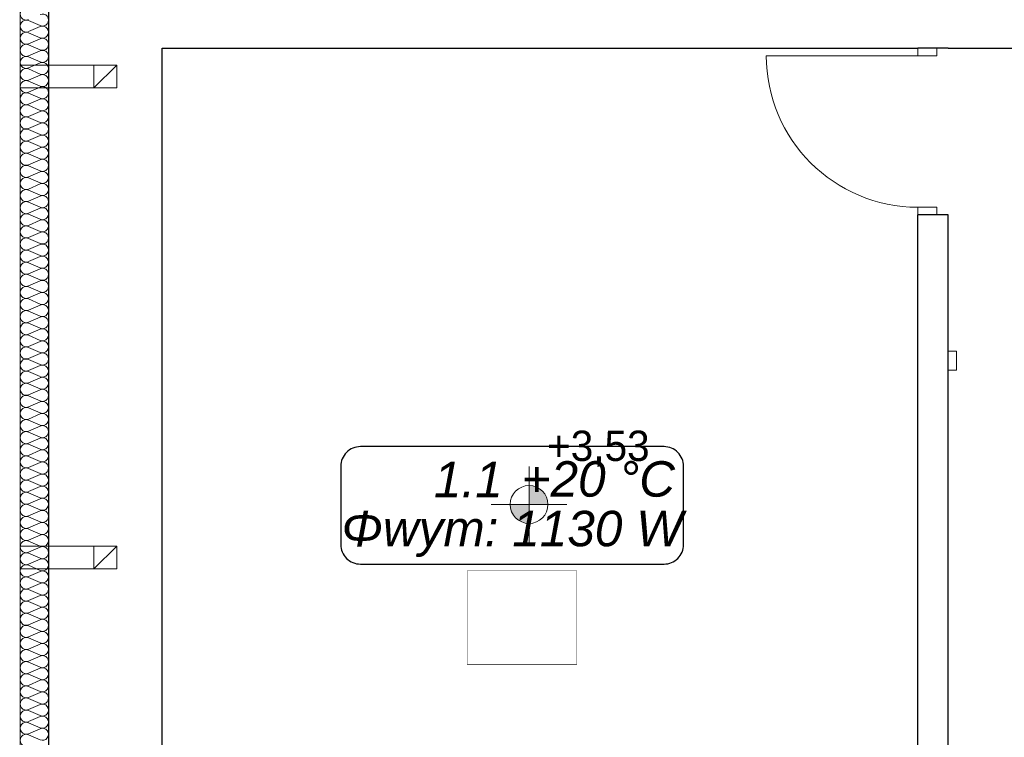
# Model space of a CAD drawing. Header units: inches. Extents: x -515158 to -470211, y -1887 to 84268.
# Tile 89 of 102: x -490165 to -484966, y 68878 to 72667. Entities that reach past the tile are written whole.
import ezdxf
from ezdxf.lldxf.tags import DXFTag

# ---------------------------------------------------------------- set-up
doc = ezdxf.new("R2010")
doc.units = ezdxf.units.IN
doc.header["$MEASUREMENT"] = 0
doc.set_wipeout_variables(frame=1)
for name, color, linetype, lineweight in [('#podkład', 252, 'Continuous', 9), ('Arch ocieplenie_Nr_Pióra__44', 252, 'Continuous', 9), ('Arch wykończenie_Nr_Pióra__3', 252, 'Continuous', 18), ('INWENT OPISY_Nr_Pióra__21', 252, 'Continuous', 9), ('INWENT RZĘDNE_Nr_Pióra__21', 252, 'Continuous', 9), ('INWENT. DRZWI_Nr_Pióra__5', 252, 'Continuous', 13), ('INWENT.ŚCIANY_Nr_Pióra__1', 252, 'Continuous', 25), ('Istniejące kominy_Nr_Pióra__21', 252, 'Continuous', 9)]:
    doc.layers.add(name, color=color, linetype=linetype, lineweight=lineweight)
for name, color, linetype in [('Arch ocieplenie', 252, 'Continuous'), ('INWENT RZĘDNE', 252, 'Continuous'), ('IS_Text_Konstrukcji', 7, 'Continuous')]:
    doc.layers.add(name, color=color, linetype=linetype)
doc.styles.add('GENERATED_STYLE_3', font='txt')
doc.styles.add('GENERATED_STYLE_4', font='txt')
tags = doc.linetypes.add('SOLID', pattern=[10, 10, 0]).pattern_tags.tags
tags[6:7] = [DXFTag(74, 4), DXFTag(75, 0), DXFTag(340, '0'), DXFTag(46, 0.0), DXFTag(50, 0.0), DXFTag(44, 0.0), DXFTag(45, 0.0)]
tags[4:5] = [DXFTag(74, 4), DXFTag(75, 0), DXFTag(340, '0'), DXFTag(46, 0.0), DXFTag(50, 0.0), DXFTag(44, 0.0), DXFTag(45, 0.0)]

# ---------------------------------------------------------------- blocks, each defined once
blk = doc.blocks.new('Koty wysokościowe_47', base_point=(-486411, 71308))
at = {"layer": 'INWENT RZĘDNE_Nr_Pióra__21', "linetype": 'Continuous'}
for points in [[(-486411, 71308), (-486311, 71308), (-486318.6, 71346.3), (-486340.3, 71378.7), (-486372.8, 71400.4), (-486411, 71408)], [(-486411, 71308), (-486511, 71308), (-486503.4, 71269.7), (-486481.7, 71237.3), (-486449.3, 71215.6), (-486411, 71208)]]:
    blk.add_hatch(color=256, dxfattribs=at).paths.add_polyline_path(points, flags=0)
for p, q in [((-486411, 71108), (-486411, 71508)), ((-486611, 71308), (-486211, 71308))]:
    blk.add_line(p, q, dxfattribs=at)
blk.add_circle((-486411, 71308), 100, dxfattribs=at)
at = {"layer": 'INWENT RZĘDNE_Nr_Pióra__21', "insert": (-486315.7, 71508), "char_height": 160, "attachment_point": 7, "style": 'GENERATED_STYLE_3'}
blk.add_mtext('{+3,53}', dxfattribs=at)
blk = doc.blocks.new('Izolacja cieplna 14_211', base_point=(-488948.3, 67857.6))
at = {"layer": 'Arch ocieplenie_Nr_Pióra__44', "linetype": 'Continuous'}
for p, q in [((-488993, 73836.4), (-489053.6, 73863)), ((-489053.6, 73804.4), (-488993, 73831)), ((-488993, 73772.5), (-489053.6, 73799.1)), ((-489053.6, 73740.5), (-488993, 73767.1)), ((-488993, 73708.6), (-489053.6, 73735.2)), ((-489053.6, 73676.6), (-488993, 73703.2)), ((-488993, 73644.7), (-489053.6, 73671.2)), ((-489053.6, 73612.7), (-488993, 73639.3)), ((-488993, 73580.7), (-489053.6, 73607.3)), ((-489053.6, 73548.8), (-488993, 73575.4)), ((-488993, 73516.8), (-489053.6, 73543.4)), ((-489053.6, 73484.9), (-488993, 73511.5)), ((-488993, 73452.9), (-489053.6, 73479.5)), ((-489053.6, 73421), (-488993, 73447.5)), ((-488993, 73389), (-489053.6, 73415.6)), ((-489053.6, 73357), (-488993, 73383.6)), ((-488993, 73325.1), (-489053.6, 73351.7)), ((-489053.6, 73293.1), (-488993, 73319.7)), ((-488993, 73261.2), (-489053.6, 73287.7)), ((-489053.6, 73229.2), (-488993, 73255.8)), ((-488993, 73197.2), (-489053.6, 73223.8)), ((-489053.6, 73165.3), (-488993, 73191.9)), ((-488993, 73133.3), (-489053.6, 73159.9)), ((-489053.6, 73101.4), (-488993, 73128)), ((-488993, 73069.4), (-489053.6, 73096)), ((-489053.6, 73037.5), (-488993, 73064)), ((-488993, 73005.5), (-489053.6, 73032.1)), ((-489053.6, 72973.5), (-488993, 73000.1)), ((-488993, 72941.6), (-489053.6, 72968.2)), ((-489053.6, 72909.6), (-488993, 72936.2)), ((-488993, 72877.7), (-489053.6, 72904.3)), ((-489053.6, 72845.7), (-488993, 72872.3)), ((-488993, 72813.8), (-489053.6, 72840.3)), ((-489053.6, 72781.8), (-488993, 72808.4)), ((-488993, 72749.8), (-489053.6, 72776.4)), ((-489053.6, 72717.9), (-488993, 72744.5)), ((-488993, 72685.9), (-489053.6, 72712.5)), ((-489053.6, 72654), (-488993, 72680.6)), ((-488993, 72622), (-489053.6, 72648.6)), ((-489053.6, 72590.1), (-488993, 72616.6)), ((-488993, 72558.1), (-489053.6, 72584.7)), ((-489053.6, 72526.1), (-488993, 72552.7)), ((-488993, 72494.2), (-489053.6, 72520.8)), ((-489053.6, 72462.2), (-488993, 72488.8)), ((-488993, 72430.3), (-489053.6, 72456.8)), ((-489053.6, 72398.3), (-488993, 72424.9)), ((-488993, 72366.3), (-489053.6, 72392.9)), ((-489053.6, 72334.4), (-488993, 72361)), ((-488993, 72302.4), (-489053.6, 72329)), ((-489053.6, 72270.5), (-488993, 72297.1)), ((-488993, 72238.5), (-489053.6, 72265.1)), ((-489053.6, 72206.6), (-488993, 72233.1)), ((-488993, 72174.6), (-489053.6, 72201.2)), ((-489053.6, 72142.6), (-488993, 72169.2)), ((-488993, 72110.7), (-489053.6, 72137.3)), ((-489053.6, 72078.7), (-488993, 72105.3)), ((-488993, 72046.8), (-489053.6, 72073.4)), ((-489053.6, 72014.8), (-488993, 72041.4)), ((-488993, 71982.9), (-489053.6, 72009.4)), ((-489053.6, 71950.9), (-488993, 71977.5)), ((-488993, 71918.9), (-489053.6, 71945.5)), ((-489053.6, 71887), (-488993, 71913.6)), ((-488993, 71855), (-489053.6, 71881.6)), ((-489053.6, 71823.1), (-488993, 71849.7)), ((-488993, 71791.1), (-489053.6, 71817.7)), ((-489053.6, 71759.2), (-488993, 71785.7)), ((-488993, 71727.2), (-489053.6, 71753.8)), ((-489053.6, 71695.2), (-488993, 71721.8)), ((-488993, 71663.3), (-489053.6, 71689.9)), ((-489053.6, 71631.3), (-488993, 71657.9)), ((-488993, 71599.4), (-489053.6, 71626)), ((-489053.6, 71567.4), (-488993, 71594)), ((-488993, 71535.4), (-489053.6, 71562)), ((-489053.6, 71503.5), (-488993, 71530.1)), ((-488993, 71471.5), (-489053.6, 71498.1)), ((-489053.6, 71439.6), (-488993, 71466.2)), ((-488993, 71407.6), (-489053.6, 71434.2)), ((-489053.6, 71375.7), (-488993, 71402.2)), ((-488993, 71343.7), (-489053.6, 71370.3)), ((-489053.6, 71311.7), (-488993, 71338.3)), ((-488993, 71279.8), (-489053.6, 71306.4)), ((-489053.6, 71247.8), (-488993, 71274.4)), ((-488993, 71215.9), (-489053.6, 71242.5)), ((-489053.6, 71183.9), (-488993, 71210.5)), ((-488993, 71152), (-489053.6, 71178.5)), ((-489053.6, 71120), (-488993, 71146.6)), ((-488993, 71088), (-489053.6, 71114.6)), ((-489053.6, 71056.1), (-488993, 71082.7)), ((-488993, 71024.1), (-489053.6, 71050.7)), ((-489053.6, 70992.2), (-488993, 71018.8)), ((-488993, 70960.2), (-489053.6, 70986.8)), ((-489053.6, 70928.3), (-488993, 70954.8)), ((-488993, 70896.3), (-489053.6, 70922.9)), ((-489053.6, 70864.3), (-488993, 70890.9)), ((-488993, 70832.4), (-489053.6, 70859)), ((-489053.6, 70800.4), (-488993, 70827)), ((-488993, 70768.5), (-489053.6, 70795.1)), ((-489053.6, 70736.5), (-488993, 70763.1)), ((-488993, 70704.5), (-489053.6, 70731.1)), ((-489053.6, 70672.6), (-488993, 70699.2)), ((-488993, 70640.6), (-489053.6, 70667.2)), ((-489053.6, 70608.7), (-488993, 70635.3)), ((-488993, 70576.7), (-489053.6, 70603.3)), ((-489053.6, 70544.8), (-488993, 70571.3)), ((-488993, 70512.8), (-489053.6, 70539.4)), ((-489053.6, 70480.8), (-488993, 70507.4)), ((-488993, 70448.9), (-489053.6, 70475.5)), ((-489053.6, 70416.9), (-488993, 70443.5)), ((-488993, 70385), (-489053.6, 70411.6)), ((-489053.6, 70353), (-488993, 70379.6)), ((-488993, 70321.1), (-489053.6, 70347.6)), ((-489053.6, 70289.1), (-488993, 70315.7)), ((-488993, 70257.1), (-489053.6, 70283.7)), ((-489053.6, 70225.2), (-488993, 70251.8)), ((-488993, 70193.2), (-489053.6, 70219.8)), ((-489053.6, 70161.3), (-488993, 70187.9)), ((-488993, 70129.3), (-489053.6, 70155.9)), ((-489053.6, 70097.4), (-488993, 70123.9)), ((-488993, 70065.4), (-489053.6, 70092))]:
    blk.add_line(p, q, dxfattribs=at)
for centre, start_param, end_param in [((-489066.4, 73897.6), 5.870392, 9.837571), ((-488980.2, 73865.7), 2.7288, 6.695979), ((-489066.4, 73833.7), 5.870392, 9.837571), ((-488980.2, 73801.8), 2.7288, 6.695979), ((-489066.4, 73769.8), 5.870392, 9.837571), ((-489066.4, 73705.9), 5.870392, 9.837571), ((-488980.2, 73737.8), 2.7288, 6.695979), ((-489066.4, 73642), 5.870392, 9.837571), ((-488980.2, 73673.9), 2.7288, 6.695979), ((-488980.2, 73610), 2.7288, 6.695979), ((-489066.4, 73578.1), 5.870392, 9.837571), ((-488980.2, 73546.1), 2.7288, 6.695979), ((-489066.4, 73514.1), 5.870392, 9.837571), ((-488980.2, 73482.2), 2.7288, 6.695979), ((-489066.4, 73450.2), 5.870392, 9.837571), ((-489066.4, 73386.3), 5.870392, 9.837571), ((-488980.2, 73418.3), 2.7288, 6.695979), ((-488980.2, 73354.3), 2.7288, 6.695979), ((-489066.4, 73322.4), 5.870392, 9.837571), ((-488980.2, 73290.4), 2.7288, 6.695979), ((-489066.4, 73258.5), 5.870392, 9.837571), ((-488980.2, 73226.5), 2.7288, 6.695979), ((-489066.4, 73194.6), 5.870392, 9.837571), ((-489066.4, 73130.6), 5.870392, 9.837571), ((-488980.2, 73162.6), 2.7288, 6.695979), ((-489066.4, 73066.7), 5.870392, 9.837571), ((-488980.2, 73098.7), 2.7288, 6.695979), ((-488980.2, 73034.8), 2.7288, 6.695979), ((-489066.4, 73002.8), 5.870392, 9.837571), ((-488980.2, 72970.9), 2.7288, 6.695979), ((-489066.4, 72938.9), 5.870392, 9.837571), ((-489066.4, 72875), 5.870392, 9.837571), ((-488980.2, 72906.9), 2.7288, 6.695979), ((-489066.4, 72811.1), 5.870392, 9.837571), ((-488980.2, 72843), 2.7288, 6.695979), ((-488980.2, 72779.1), 2.7288, 6.695979), ((-489066.4, 72747.2), 5.870392, 9.837571), ((-488980.2, 72715.2), 2.7288, 6.695979), ((-489066.4, 72683.2), 5.870392, 9.837571), ((-488980.2, 72651.3), 2.7288, 6.695979), ((-489066.4, 72619.3), 5.870392, 9.837571), ((-489066.4, 72555.4), 5.870392, 9.837571), ((-488980.2, 72587.4), 2.7288, 6.695979), ((-488980.2, 72523.4), 2.7288, 6.695979), ((-489066.4, 72491.5), 5.870392, 9.837571), ((-488980.2, 72459.5), 2.7288, 6.695979), ((-489066.4, 72427.6), 5.870392, 9.837571), ((-488980.2, 72395.6), 2.7288, 6.695979), ((-489066.4, 72363.7), 5.870392, 9.837571), ((-489066.4, 72299.7), 5.870392, 9.837571), ((-488980.2, 72331.7), 2.7288, 6.695979), ((-489066.4, 72235.8), 5.870392, 9.837571), ((-488980.2, 72267.8), 2.7288, 6.695979), ((-488980.2, 72203.9), 2.7288, 6.695979), ((-489066.4, 72171.9), 5.870392, 9.837571), ((-488980.2, 72140), 2.7288, 6.695979), ((-489066.4, 72108), 5.870392, 9.837571), ((-489066.4, 72044.1), 5.870392, 9.837571), ((-488980.2, 72076), 2.7288, 6.695979), ((-489066.4, 71980.2), 5.870392, 9.837571), ((-488980.2, 72012.1), 2.7288, 6.695979), ((-488980.2, 71948.2), 2.7288, 6.695979), ((-489066.4, 71916.3), 5.870392, 9.837571), ((-488980.2, 71884.3), 2.7288, 6.695979), ((-489066.4, 71852.3), 5.870392, 9.837571), ((-488980.2, 71820.4), 2.7288, 6.695979), ((-489066.4, 71788.4), 5.870392, 9.837571), ((-489066.4, 71724.5), 5.870392, 9.837571), ((-488980.2, 71756.5), 2.7288, 6.695979), ((-489066.4, 71660.6), 5.870392, 9.837571), ((-488980.2, 71692.5), 2.7288, 6.695979), ((-488980.2, 71628.6), 2.7288, 6.695979), ((-489066.4, 71596.7), 5.870392, 9.837571), ((-488980.2, 71564.7), 2.7288, 6.695979), ((-489066.4, 71532.8), 5.870392, 9.837571), ((-489066.4, 71468.8), 5.870392, 9.837571), ((-488980.2, 71500.8), 2.7288, 6.695979), ((-489066.4, 71404.9), 5.870392, 9.837571), ((-488980.2, 71436.9), 2.7288, 6.695979), ((-488980.2, 71373), 2.7288, 6.695979), ((-489066.4, 71341), 5.870392, 9.837571), ((-488980.2, 71309.1), 2.7288, 6.695979), ((-489066.4, 71277.1), 5.870392, 9.837571), ((-488980.2, 71245.1), 2.7288, 6.695979), ((-489066.4, 71213.2), 5.870392, 9.837571), ((-489066.4, 71149.3), 5.870392, 9.837571), ((-488980.2, 71181.2), 2.7288, 6.695979), ((-488980.2, 71117.3), 2.7288, 6.695979), ((-489066.4, 71085.4), 5.870392, 9.837571), ((-488980.2, 71053.4), 2.7288, 6.695979), ((-489066.4, 71021.4), 5.870392, 9.837571), ((-488980.2, 70989.5), 2.7288, 6.695979), ((-489066.4, 70957.5), 5.870392, 9.837571), ((-489066.4, 70893.6), 5.870392, 9.837571), ((-488980.2, 70925.6), 2.7288, 6.695979), ((-489066.4, 70829.7), 5.870392, 9.837571), ((-488980.2, 70861.7), 2.7288, 6.695979), ((-488980.2, 70797.7), 2.7288, 6.695979), ((-489066.4, 70765.8), 5.870392, 9.837571), ((-488980.2, 70733.8), 2.7288, 6.695979), ((-489066.4, 70701.9), 5.870392, 9.837571), ((-489066.4, 70637.9), 5.870392, 9.837571), ((-488980.2, 70669.9), 2.7288, 6.695979), ((-489066.4, 70574), 5.870392, 9.837571), ((-488980.2, 70606), 2.7288, 6.695979), ((-488980.2, 70542.1), 2.7288, 6.695979), ((-489066.4, 70510.1), 5.870392, 9.837571), ((-488980.2, 70478.2), 2.7288, 6.695979), ((-489066.4, 70446.2), 5.870392, 9.837571), ((-488980.2, 70414.2), 2.7288, 6.695979), ((-489066.4, 70382.3), 5.870392, 9.837571), ((-489066.4, 70318.4), 5.870392, 9.837571), ((-488980.2, 70350.3), 2.7288, 6.695979), ((-488980.2, 70286.4), 2.7288, 6.695979), ((-489066.4, 70254.5), 5.870392, 9.837571), ((-488980.2, 70222.5), 2.7288, 6.695979), ((-489066.4, 70190.5), 5.870392, 9.837571), ((-488980.2, 70158.6), 2.7288, 6.695979), ((-489066.4, 70126.6), 5.870392, 9.837571), ((-489066.4, 70062.7), 5.870392, 9.837571), ((-488980.2, 70094.7), 2.7288, 6.695979)]:
    blk.add_ellipse(centre, major_axis=(0, 32), ratio=0.998249, start_param=start_param, end_param=end_param, dxfattribs=at)
blk = doc.blocks.new('p1')
at = {"layer": 'Arch wykończenie_Nr_Pióra__3', "color": 252, "linetype": 'Continuous'}
blk.add_line((-489098.3, 77874.3), (-489098.3, 65494.3), dxfattribs=at)
at = {"layer": 'INWENT OPISY_Nr_Pióra__21', "color": 252, "linetype": 'Continuous', "flags": 128}
blk.add_lwpolyline([(-486736.3, 68744.5), (-486160.3, 68744.5), (-486160.3, 68250.4), (-486736.3, 68250.4)], close=True, dxfattribs=at)
at = {"layer": 'INWENT. DRZWI_Nr_Pióra__5', "color": 252, "linetype": 'Continuous'}
for p, q in [((-484358.3, 71504.3), (-484358.3, 71464.3)), ((-484258.3, 71464.3), (-484258.3, 71504.3)), ((-484358.3, 71464.3), (-485158.3, 71464.3)), ((-484358.3, 71464.3), (-484258.3, 71464.3)), ((-484358.3, 70664.3), (-484258.3, 70664.3)), ((-484358.3, 70624.3), (-484358.3, 70664.3)), ((-484258.3, 70664.3), (-484258.3, 70624.3)), ((-484198.3, 69904.3), (-484153.3, 69904.3)), ((-484153.3, 69904.3), (-484153.3, 69804.3)), ((-484153.3, 69804.3), (-484198.3, 69804.3))]:
    blk.add_line(p, q, dxfattribs=at)
blk.add_arc((-484358.3, 71464.3), 800, 180, 270, dxfattribs=at)
at = {"layer": 'INWENT.ŚCIANY_Nr_Pióra__1', "color": 252, "linetype": 'Continuous'}
for p, q in [((-488948.3, 77724.3), (-488948.3, 65644.3)), ((-488348.3, 71504.3), (-484358.3, 71504.3)), ((-488348.3, 66254.3), (-488348.3, 71504.3)), ((-484198.3, 71504.3), (-484358.3, 71504.3)), ((-484198.3, 71504.3), (-477448.3, 71504.3)), ((-484198.3, 70624.3), (-484358.3, 70624.3)), ((-484358.3, 66254.3), (-484358.3, 70624.3)), ((-484198.3, 69974.3), (-484198.3, 70624.3)), ((-484198.3, 69804.3), (-484198.3, 69974.3)), ((-484198.3, 66254.3), (-484198.3, 69804.3))]:
    blk.add_line(p, q, dxfattribs=at)
at = {"layer": 'Istniejące kominy_Nr_Pióra__21', "color": 252, "linetype": 'Continuous'}
for p, q in [((-489098.3, 71414.2), (-488708.3, 71414.2)), ((-488708.3, 71294.2), (-488588.3, 71414.2)), ((-488708.3, 71294.2), (-488708.3, 71414.2)), ((-488708.3, 71414.2), (-488588.3, 71414.2)), ((-488588.3, 71414.2), (-488588.3, 71294.2)), ((-488708.3, 71294.2), (-489098.3, 71294.2)), ((-488588.3, 71294.2), (-488708.3, 71294.2)), ((-489098.3, 68874.3), (-488708.3, 68874.3)), ((-488708.3, 68754.3), (-488588.3, 68874.3)), ((-488708.3, 68754.3), (-488708.3, 68874.3)), ((-488708.3, 68874.3), (-488588.3, 68874.3)), ((-488588.3, 68874.3), (-488588.3, 68754.3)), ((-488708.3, 68754.3), (-489098.3, 68754.3)), ((-488588.3, 68754.3), (-488708.3, 68754.3))]:
    blk.add_line(p, q, dxfattribs=at)
at = {"layer": 'Arch ocieplenie', "color": 252, "linetype": 'Continuous', "lineweight": 13}
blk.add_blockref('Izolacja cieplna 14_211', (-488948.3, 65644.3), dxfattribs=at)
at = {"layer": 'INWENT RZĘDNE', "color": 252}
blk.add_blockref('Koty wysokościowe_47', (-486411, 69094.7), dxfattribs=at)
at = {"layer": 'INWENT OPISY_Nr_Pióra__21', "color": 252, "linetype": 'Continuous', "insert": (-486448.3, 68347.4), "char_height": 300, "attachment_point": 8, "style": 'GENERATED_STYLE_4'}
blk.add_mtext('{1.1 }', dxfattribs=at)
at = {"color": 252, "linetype": 'Continuous', "ltscale": 1966243.302184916}
blk.add_wipeout([(-486736.3, 68744.5), (-486160.3, 68744.5), (-486160.3, 68250.4), (-486736.3, 68250.4)], dxfattribs=at).dxf.layer = 'INWENT OPISY_Nr_Pióra__21'

msp = doc.modelspace()

# ---------------------------------------------------------------- block references
at = {"layer": '#podkład'}
msp.add_blockref('p1', (-1064.1, 1012.8), dxfattribs=at)

# ---------------------------------------------------------------- next in the draw order: linework, layer by layer
at = {"layer": 'IS_Text_Konstrukcji', "color": 18, "linetype": 'SOLID', "ltscale": 10, "true_color": 0x000000}
msp.add_lwpolyline([(-488365.8, 69792.8), (-486762.5, 69792.8, 0.414214), (-486659.1, 69896.1), (-486659.1, 70309.4, 0.414214), (-486762.5, 70412.8), (-488365.8, 70412.8, 0.414214), (-488469.1, 70309.4), (-488469.1, 69896.1, 0.414214), (-488365.8, 69792.8)], format="xyb", dxfattribs=at)

# ---------------------------------------------------------------- next in the draw order: texts
at = {"layer": 'IS_Text_Konstrukcji', "color": 18, "linetype": 'SOLID', "ltscale": 10, "true_color": 0x000000, "char_height": 187.2}
for s, insert, attachment_point in [('\\fArial|b0|i1;1.1', (-487614.1, 70146), 9), ('\\fArial|b0|i1;+20 °C', (-487514.1, 70146), 7), ('\\fArial|b0|i1;Φwym: 1130 W', (-487564.1, 70074), 2)]:
    msp.add_mtext(s, dxfattribs=dict(at, insert=insert, attachment_point=attachment_point))

doc.saveas('drawing.dxf')
